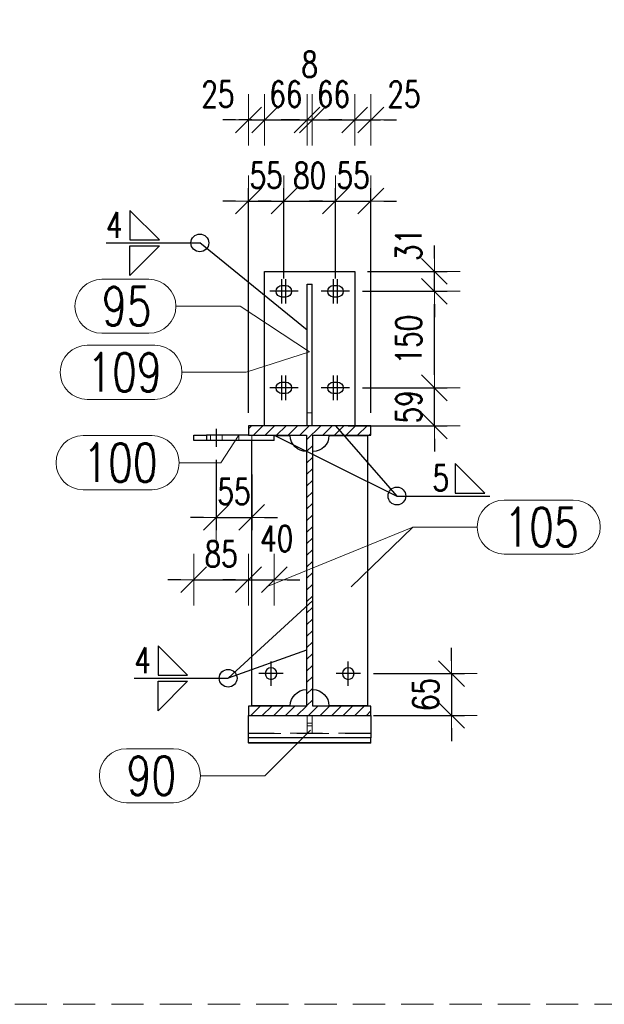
# Model space of a CAD drawing. Header units: millimetres. Extents: x 3528 to 4122, y 12044 to 12491.
# Tile 43 of 58: x 4018 to 4063, y 12172 to 12249. Entities that reach past the tile are written whole.
import ezdxf

# ---------------------------------------------------------------- set-up
doc = ezdxf.new("R2010")
doc.units = ezdxf.units.MM
doc.header["$LTSCALE"] = 10
doc.linetypes.add('HIDDEN', pattern=[0.375, 0.25, -0.125])
doc.linetypes.add('MITTE', pattern=[2, 1.25, -0.25, 0.25, -0.25])
doc.layers.get('Defpoints').update_dxf_attribs({"color": 1})
for name, color, linetype, lineweight in [('PS_DIM', 4, 'Continuous', 13), ('PS_Hatch', 3, 'Continuous', 9), ('PS_Hidden', 2, 'HIDDEN', 9), ('PS_Pos', 1, 'Continuous', 15), ('PS_SOLID', 7, 'Continuous', 30)]:
    doc.layers.add(name, color=color, linetype=linetype, lineweight=lineweight)
doc.layers.add('PS_MID', color=5, linetype='MITTE')
doc.layers.add('PS_WELD', color=1, linetype='Continuous')
doc.styles.add('simplex', font='simplex.shx', dxfattribs={"width": 0.75})
doc.dimstyles.new('1_20_PRZ', dxfattribs={"dimtxt": 2, "dimasz": 1, "dimexe": 2, "dimexo": 5, "dimgap": 1, "dimtad": 1, "dimdec": 0, "dimlfac": 20, "dimtxsty": 'simplex', "dimblk": 'dimznak', "dimcen": 2, "dimse1": 1, "dimse2": 1, "dimclrd": 256, "dimclrt": 4, "dimadec": 1, "dimazin": 0, "dimtfac": 1, "dimtdec": 0, "dimtix": 1, "dimtmove": 2, "dimatfit": 3, "dimldrblk": 'dim-grot', "dimfxl": 1, "dimarcsym": 0})
doc.dimstyles.new('1_20_SC', dxfattribs={"dimtxt": 2, "dimasz": 1, "dimexe": 1, "dimexo": 1, "dimgap": 1, "dimtad": 1, "dimdec": 0, "dimlfac": 20, "dimtxsty": 'simplex', "dimblk": 'dimznak', "dimcen": 2, "dimclrd": 256, "dimclre": 256, "dimclrt": 4, "dimadec": 1, "dimazin": 0, "dimtfac": 1, "dimtdec": 0, "dimtix": 1, "dimtmove": 2, "dimatfit": 3, "dimldrblk": 'dim-grot', "dimfxl": 1, "dimarcsym": 0})

# ---------------------------------------------------------------- blocks, each defined once
blk = doc.blocks.new('dimznak')
at = {"color": 0}
for points in [[(0, 2), (0, -2)], [(-2, 0), (2, 0)]]:
    blk.add_lwpolyline(points, dxfattribs=at)
at = {"color": 2}
blk.add_lwpolyline([(1, 1), (-1, -1)], dxfattribs=at)
blk = doc.blocks.new('*D178')
at = {"layer": 'Defpoints', "color": 0, "transparency": 16777216}
for p in [(4044.194, 12197.927), (4044.194, 12194.677), (4051.254, 12194.677)]:
    blk.add_point(p, dxfattribs=at)
at = {"layer": 'PS_DIM', "lineweight": -2, "transparency": 16777216}
for p, q in [((4051.254, 12198.927), (4051.254, 12199.927)), ((4045.194, 12197.927), (4052.254, 12197.927)), ((4051.254, 12197.927), (4051.254, 12194.677)), ((4045.194, 12194.677), (4052.254, 12194.677)), ((4051.254, 12193.677), (4051.254, 12192.677))]:
    blk.add_line(p, q, dxfattribs=at)
for p, rotation in [((4051.254, 12197.927), 270), ((4051.254, 12194.677), 90)]:
    blk.add_blockref('dimznak', p, dxfattribs=dict(at, rotation=rotation))
at = {"layer": 'PS_DIM', "color": 4, "transparency": 16777216, "insert": (4049.254, 12196.302), "char_height": 2, "attachment_point": 5, "rotation": 90, "style": 'simplex'}
blk.add_mtext('65', dxfattribs=at)
blk = doc.blocks.new('dim-grot')
blk.add_hatch(color=256).paths.add_polyline_path([(0, 0), (-2, 0.5), (-2, -0.5)])
blk.add_lwpolyline([(0, 0), (-2, 0.5), (-2, -0.5), (0, 0)])
blk = doc.blocks.new('*D179')
at = {"layer": 'Defpoints', "color": 0, "transparency": 16777216}
for p in [(4038.244, 12234.638), (4038.244, 12227.627), (4035.494, 12217.177)]:
    blk.add_point(p, dxfattribs=at)
at = {"layer": 'PS_DIM', "lineweight": -2, "transparency": 16777216}
for p, q in [((4035.494, 12218.177), (4035.494, 12235.638)), ((4038.244, 12228.627), (4038.244, 12235.638)), ((4034.494, 12234.638), (4033.494, 12234.638)), ((4035.494, 12234.638), (4038.244, 12234.638)), ((4039.244, 12234.638), (4040.244, 12234.638))]:
    blk.add_line(p, q, dxfattribs=at)
blk.add_blockref('dimznak', (4035.494, 12234.638), dxfattribs=at)
at = {"layer": 'PS_DIM', "lineweight": -2, "transparency": 16777216, "rotation": 180}
blk.add_blockref('dimznak', (4038.244, 12234.638), dxfattribs=at)
at = {"layer": 'PS_DIM', "color": 4, "transparency": 16777216, "insert": (4036.869, 12236.638), "char_height": 2, "attachment_point": 5, "style": 'simplex'}
blk.add_mtext('55', dxfattribs=at)
blk = doc.blocks.new('*D180')
at = {"layer": 'Defpoints', "color": 0, "transparency": 16777216}
for p in [(4042.244, 12234.638), (4038.244, 12227.627), (4042.244, 12227.627)]:
    blk.add_point(p, dxfattribs=at)
at = {"layer": 'PS_DIM', "lineweight": -2, "transparency": 16777216}
for p, q in [((4038.244, 12228.627), (4038.244, 12235.638)), ((4042.244, 12228.627), (4042.244, 12235.638)), ((4037.244, 12234.638), (4036.244, 12234.638)), ((4038.244, 12234.638), (4042.244, 12234.638)), ((4043.244, 12234.638), (4044.244, 12234.638))]:
    blk.add_line(p, q, dxfattribs=at)
blk.add_blockref('dimznak', (4038.244, 12234.638), dxfattribs=at)
at = {"layer": 'PS_DIM', "lineweight": -2, "transparency": 16777216, "rotation": 180}
blk.add_blockref('dimznak', (4042.244, 12234.638), dxfattribs=at)
at = {"layer": 'PS_DIM', "color": 4, "transparency": 16777216, "insert": (4040.244, 12236.638), "char_height": 2, "attachment_point": 5, "style": 'simplex'}
blk.add_mtext('80', dxfattribs=at)
blk = doc.blocks.new('*D181')
at = {"layer": 'Defpoints', "color": 0, "transparency": 16777216}
for p in [(4044.994, 12234.638), (4042.244, 12227.627), (4044.994, 12217.177)]:
    blk.add_point(p, dxfattribs=at)
at = {"layer": 'PS_DIM', "lineweight": -2, "transparency": 16777216}
for p, q in [((4042.244, 12228.627), (4042.244, 12235.638)), ((4044.994, 12218.177), (4044.994, 12235.638)), ((4041.244, 12234.638), (4040.244, 12234.638)), ((4042.244, 12234.638), (4044.994, 12234.638)), ((4045.994, 12234.638), (4046.994, 12234.638))]:
    blk.add_line(p, q, dxfattribs=at)
blk.add_blockref('dimznak', (4042.244, 12234.638), dxfattribs=at)
at = {"layer": 'PS_DIM', "lineweight": -2, "transparency": 16777216, "rotation": 180}
blk.add_blockref('dimznak', (4044.994, 12234.638), dxfattribs=at)
at = {"layer": 'PS_DIM', "color": 4, "transparency": 16777216, "insert": (4043.619, 12236.638), "char_height": 2, "attachment_point": 5, "style": 'simplex'}
blk.add_mtext('55', dxfattribs=at)
blk = doc.blocks.new('*D182')
at = {"layer": 'Defpoints', "color": 0, "transparency": 16777216}
for p in [(4036.744, 12240.947), (4035.494, 12217.177), (4036.744, 12217.177)]:
    blk.add_point(p, dxfattribs=at)
at = {"layer": 'PS_DIM', "lineweight": -2, "transparency": 16777216}
for p, q in [((4034.494, 12240.947), (4033.494, 12240.947)), ((4035.494, 12240.947), (4036.744, 12240.947)), ((4037.744, 12240.947), (4038.744, 12240.947))]:
    blk.add_line(p, q, dxfattribs=at)
blk.add_blockref('dimznak', (4035.494, 12240.947), dxfattribs=at)
at = {"layer": 'PS_DIM', "lineweight": -2, "transparency": 16777216, "rotation": 180}
blk.add_blockref('dimznak', (4036.744, 12240.947), dxfattribs=at)
at = {"layer": 'PS_DIM', "color": 4, "transparency": 16777216, "insert": (4033.115, 12242.947), "char_height": 2, "attachment_point": 5, "style": 'simplex'}
blk.add_mtext('25', dxfattribs=at)
blk = doc.blocks.new('*D183')
at = {"layer": 'Defpoints', "color": 0, "transparency": 16777216}
for p in [(4040.044, 12240.947), (4040.044, 12224.619), (4036.744, 12217.177)]:
    blk.add_point(p, dxfattribs=at)
at = {"layer": 'PS_DIM', "lineweight": -2, "transparency": 16777216}
for p, q in [((4035.744, 12240.947), (4034.744, 12240.947)), ((4036.744, 12240.947), (4040.044, 12240.947)), ((4041.044, 12240.947), (4042.044, 12240.947))]:
    blk.add_line(p, q, dxfattribs=at)
blk.add_blockref('dimznak', (4036.744, 12240.947), dxfattribs=at)
at = {"layer": 'PS_DIM', "lineweight": -2, "transparency": 16777216, "rotation": 180}
blk.add_blockref('dimznak', (4040.044, 12240.947), dxfattribs=at)
at = {"layer": 'PS_DIM', "color": 4, "transparency": 16777216, "insert": (4038.394, 12242.947), "char_height": 2, "attachment_point": 5, "style": 'simplex'}
blk.add_mtext('66', dxfattribs=at)
blk = doc.blocks.new('*D184')
at = {"layer": 'Defpoints', "color": 0, "transparency": 16777216}
for p in [(4040.444, 12240.947), (4040.044, 12224.619), (4040.444, 12224.619)]:
    blk.add_point(p, dxfattribs=at)
at = {"layer": 'PS_DIM', "lineweight": -2, "transparency": 16777216}
for p, q in [((4039.044, 12240.947), (4038.044, 12240.947)), ((4040.044, 12240.947), (4040.444, 12240.947)), ((4041.444, 12240.947), (4042.444, 12240.947))]:
    blk.add_line(p, q, dxfattribs=at)
blk.add_blockref('dimznak', (4040.044, 12240.947), dxfattribs=at)
at = {"layer": 'PS_DIM', "lineweight": -2, "transparency": 16777216, "rotation": 180}
blk.add_blockref('dimznak', (4040.444, 12240.947), dxfattribs=at)
at = {"layer": 'PS_DIM', "color": 4, "transparency": 16777216, "insert": (4040.244, 12245.266), "char_height": 2, "attachment_point": 5, "style": 'simplex'}
blk.add_mtext('8', dxfattribs=at)
blk = doc.blocks.new('*D185')
at = {"layer": 'Defpoints', "color": 0, "transparency": 16777216}
for p in [(4043.744, 12240.947), (4040.444, 12224.619), (4043.744, 12223.177)]:
    blk.add_point(p, dxfattribs=at)
at = {"layer": 'PS_DIM', "lineweight": -2, "transparency": 16777216}
for p, q in [((4039.444, 12240.947), (4038.444, 12240.947)), ((4040.444, 12240.947), (4043.744, 12240.947)), ((4044.744, 12240.947), (4045.744, 12240.947))]:
    blk.add_line(p, q, dxfattribs=at)
blk.add_blockref('dimznak', (4040.444, 12240.947), dxfattribs=at)
at = {"layer": 'PS_DIM', "lineweight": -2, "transparency": 16777216, "rotation": 180}
blk.add_blockref('dimznak', (4043.744, 12240.947), dxfattribs=at)
at = {"layer": 'PS_DIM', "color": 4, "transparency": 16777216, "insert": (4042.094, 12242.947), "char_height": 2, "attachment_point": 5, "style": 'simplex'}
blk.add_mtext('66', dxfattribs=at)
blk = doc.blocks.new('*D186')
at = {"layer": 'Defpoints', "color": 0, "transparency": 16777216}
for p in [(4044.994, 12240.947), (4043.744, 12223.177), (4044.994, 12217.177)]:
    blk.add_point(p, dxfattribs=at)
at = {"layer": 'PS_DIM', "lineweight": -2, "transparency": 16777216}
for p, q in [((4042.744, 12240.947), (4041.744, 12240.947)), ((4043.744, 12240.947), (4044.994, 12240.947)), ((4045.994, 12240.947), (4046.994, 12240.947))]:
    blk.add_line(p, q, dxfattribs=at)
blk.add_blockref('dimznak', (4043.744, 12240.947), dxfattribs=at)
at = {"layer": 'PS_DIM', "lineweight": -2, "transparency": 16777216, "rotation": 180}
blk.add_blockref('dimznak', (4044.994, 12240.947), dxfattribs=at)
at = {"layer": 'PS_DIM', "color": 4, "transparency": 16777216, "insert": (4047.566, 12242.947), "char_height": 2, "attachment_point": 5, "style": 'simplex'}
blk.add_mtext('25', dxfattribs=at)
blk = doc.blocks.new('*D187')
at = {"layer": 'Defpoints', "color": 0, "transparency": 16777216}
for p in [(4043.344, 12220.127), (4049.931, 12220.127), (4042.238, 12217.177)]:
    blk.add_point(p, dxfattribs=at)
at = {"layer": 'PS_DIM', "lineweight": -2, "transparency": 16777216}
for p, q in [((4049.931, 12221.127), (4049.931, 12222.127)), ((4044.344, 12220.127), (4050.931, 12220.127)), ((4049.931, 12217.177), (4049.931, 12220.127)), ((4043.238, 12217.177), (4050.931, 12217.177)), ((4049.931, 12216.177), (4049.931, 12215.177))]:
    blk.add_line(p, q, dxfattribs=at)
for p, rotation in [((4049.931, 12220.127), 270), ((4049.931, 12217.177), 90)]:
    blk.add_blockref('dimznak', p, dxfattribs=dict(at, rotation=rotation))
at = {"layer": 'PS_DIM', "color": 4, "transparency": 16777216, "insert": (4047.931, 12218.652), "char_height": 2, "attachment_point": 5, "rotation": 90, "style": 'simplex'}
blk.add_mtext('59', dxfattribs=at)
blk = doc.blocks.new('*D188')
at = {"layer": 'Defpoints', "color": 0, "transparency": 16777216}
for p in [(4043.344, 12227.627), (4049.931, 12227.627), (4043.344, 12220.127)]:
    blk.add_point(p, dxfattribs=at)
at = {"layer": 'PS_DIM', "lineweight": -2, "transparency": 16777216}
for p, q in [((4044.344, 12227.627), (4050.931, 12227.627)), ((4049.931, 12221.127), (4049.931, 12226.627)), ((4044.344, 12220.127), (4050.931, 12220.127))]:
    blk.add_line(p, q, dxfattribs=at)
for p, rotation in [((4049.931, 12227.627), 90), ((4049.931, 12220.127), 270)]:
    blk.add_blockref('dimznak', p, dxfattribs=dict(at, rotation=rotation))
at = {"layer": 'PS_DIM', "color": 4, "transparency": 16777216, "insert": (4047.931, 12223.877), "char_height": 2, "attachment_point": 5, "rotation": 90, "style": 'simplex'}
blk.add_mtext('150', dxfattribs=at)
blk = doc.blocks.new('*D189')
at = {"layer": 'Defpoints', "color": 0, "transparency": 16777216}
for p in [(4043.744, 12229.177), (4049.931, 12229.177), (4043.344, 12227.627)]:
    blk.add_point(p, dxfattribs=at)
at = {"layer": 'PS_DIM', "lineweight": -2, "transparency": 16777216}
for p, q in [((4049.931, 12230.177), (4049.931, 12231.177)), ((4044.744, 12229.177), (4050.931, 12229.177)), ((4049.931, 12227.627), (4049.931, 12229.177)), ((4044.344, 12227.627), (4050.931, 12227.627)), ((4049.931, 12226.627), (4049.931, 12225.627))]:
    blk.add_line(p, q, dxfattribs=at)
for p, rotation in [((4049.931, 12229.177), 270), ((4049.931, 12227.627), 90)]:
    blk.add_blockref('dimznak', p, dxfattribs=dict(at, rotation=rotation))
at = {"layer": 'PS_DIM', "color": 4, "transparency": 16777216, "insert": (4047.931, 12231.27), "char_height": 2, "attachment_point": 5, "rotation": 90, "style": 'simplex'}
blk.add_mtext('31', dxfattribs=at)
blk = doc.blocks.new('*D203')
at = {"layer": 'Defpoints', "color": 0, "transparency": 16777216}
for p in [(4032.994, 12215.547), (4035.744, 12214.392), (4035.744, 12210.061)]:
    blk.add_point(p, dxfattribs=at)
at = {"layer": 'PS_DIM', "lineweight": -2, "transparency": 16777216}
for p, q in [((4032.994, 12214.547), (4032.994, 12209.061)), ((4035.744, 12213.392), (4035.744, 12209.061)), ((4031.994, 12210.061), (4030.994, 12210.061)), ((4032.994, 12210.061), (4035.744, 12210.061)), ((4036.744, 12210.061), (4037.744, 12210.061))]:
    blk.add_line(p, q, dxfattribs=at)
blk.add_blockref('dimznak', (4032.994, 12210.061), dxfattribs=at)
at = {"layer": 'PS_DIM', "lineweight": -2, "transparency": 16777216, "rotation": 180}
blk.add_blockref('dimznak', (4035.744, 12210.061), dxfattribs=at)
at = {"layer": 'PS_DIM', "color": 4, "transparency": 16777216, "insert": (4034.369, 12212.061), "char_height": 2, "attachment_point": 5, "style": 'simplex'}
blk.add_mtext('55', dxfattribs=at)
blk = doc.blocks.new('*D204')
at = {"layer": 'Defpoints', "color": 0, "transparency": 16777216}
for p in [(4035.494, 12216.447), (4031.244, 12216.047), (4035.494, 12205.22)]:
    blk.add_point(p, dxfattribs=at)
at = {"layer": 'PS_DIM', "lineweight": -2, "transparency": 16777216}
for p, q in [((4030.244, 12205.22), (4029.244, 12205.22)), ((4031.244, 12205.22), (4035.494, 12205.22)), ((4036.494, 12205.22), (4037.494, 12205.22))]:
    blk.add_line(p, q, dxfattribs=at)
blk.add_blockref('dimznak', (4031.244, 12205.22), dxfattribs=at)
at = {"layer": 'PS_DIM', "lineweight": -2, "transparency": 16777216, "rotation": 180}
blk.add_blockref('dimznak', (4035.494, 12205.22), dxfattribs=at)
at = {"layer": 'PS_DIM', "color": 4, "transparency": 16777216, "insert": (4033.369, 12207.22), "char_height": 2, "attachment_point": 5, "style": 'simplex'}
blk.add_mtext('85', dxfattribs=at)
blk = doc.blocks.new('*D205')
at = {"layer": 'Defpoints', "color": 0, "transparency": 16777216}
for p in [(4035.494, 12216.447), (4037.494, 12216.047), (4037.494, 12205.22)]:
    blk.add_point(p, dxfattribs=at)
at = {"layer": 'PS_DIM', "lineweight": -2, "transparency": 16777216}
for p, q in [((4034.494, 12205.22), (4033.494, 12205.22)), ((4035.494, 12205.22), (4037.494, 12205.22)), ((4038.494, 12205.22), (4039.494, 12205.22))]:
    blk.add_line(p, q, dxfattribs=at)
blk.add_blockref('dimznak', (4035.494, 12205.22), dxfattribs=at)
at = {"layer": 'PS_DIM', "lineweight": -2, "transparency": 16777216, "rotation": 180}
blk.add_blockref('dimznak', (4037.494, 12205.22), dxfattribs=at)
at = {"layer": 'PS_DIM', "color": 4, "transparency": 16777216, "insert": (4037.685, 12208.418), "char_height": 2, "attachment_point": 5, "style": 'simplex'}
blk.add_mtext('40', dxfattribs=at)
blk = doc.blocks.new('*X505')
at = {"color": 2}
for p, q in [((4028.575, 12231.616), (4026.275, 12233.916)), ((4026.275, 12233.916), (4026.275, 12231.616)), ((4026.275, 12231.616), (4028.575, 12231.616)), ((4026.275, 12231.156), (4028.575, 12231.156)), ((4028.575, 12231.156), (4026.275, 12228.856)), ((4026.275, 12228.856), (4026.275, 12231.156))]:
    blk.add_line(p, q, dxfattribs=at)
at = {"color": 9}
for p in [(4024.436, 12231.386), (4040.044, 12224.619)]:
    blk.add_line(p, (4031.717, 12231.386), dxfattribs=at)
blk.add_circle((4031.717, 12231.386), 0.69, dxfattribs=at)
at = {"color": 3, "style": 'simplex', "width": 0.75}
blk.add_text('4', height=2, dxfattribs=at).set_placement((4024.436, 12231.786))
blk = doc.blocks.new('*X507')
at = {"color": 9}
for p, q in [((4042.238, 12217.177), (4047.017, 12211.723)), ((4047.017, 12211.723), (4054.227, 12211.723))]:
    blk.add_line(p, q, dxfattribs=at)
at = {"color": 3}
for p, q in [((4053.832, 12211.953), (4051.532, 12214.253)), ((4051.532, 12214.253), (4051.532, 12211.953)), ((4051.532, 12211.953), (4053.832, 12211.953))]:
    blk.add_line(p, q, dxfattribs=at)
at = {"color": 9}
blk.add_circle((4047.017, 12211.723), 0.69, dxfattribs=at)
at = {"color": 2, "style": 'simplex', "width": 0.75}
blk.add_text('5', height=2, dxfattribs=at).set_placement((4049.777, 12212.123))
blk = doc.blocks.new('*X508')
at = {"color": 2}
for p, q in [((4030.772, 12197.795), (4028.472, 12200.095)), ((4028.472, 12200.095), (4028.472, 12197.795)), ((4028.472, 12197.795), (4030.772, 12197.795)), ((4028.472, 12197.335), (4030.772, 12197.335)), ((4030.772, 12197.335), (4028.472, 12195.035)), ((4028.472, 12195.035), (4028.472, 12197.335))]:
    blk.add_line(p, q, dxfattribs=at)
at = {"color": 9}
for p in [(4039.994, 12199.734), (4026.633, 12197.565)]:
    blk.add_line(p, (4033.915, 12197.565), dxfattribs=at)
blk.add_circle((4033.915, 12197.565), 0.69, dxfattribs=at)
at = {"color": 3, "style": 'simplex', "width": 0.75}
blk.add_text('4', height=2, dxfattribs=at).set_placement((4026.633, 12197.965))
blk = doc.blocks.new('*X509')
at = {"color": 9}
for p in [(4040.494, 12203.595), (4026.633, 12197.565)]:
    blk.add_line(p, (4033.915, 12197.565), dxfattribs=at)
at = {"color": 2}
for p, q in [((4030.772, 12197.795), (4028.472, 12200.095)), ((4028.472, 12200.095), (4028.472, 12197.795)), ((4028.472, 12197.795), (4030.772, 12197.795)), ((4028.472, 12197.335), (4030.772, 12197.335)), ((4030.772, 12197.335), (4028.472, 12195.035)), ((4028.472, 12195.035), (4028.472, 12197.335))]:
    blk.add_line(p, q, dxfattribs=at)
at = {"color": 9}
blk.add_circle((4033.915, 12197.565), 0.69, dxfattribs=at)
at = {"color": 3, "style": 'simplex', "width": 0.75}
blk.add_text('4', height=2, dxfattribs=at).set_placement((4026.633, 12197.965))
blk = doc.blocks.new('*X512')
at = {"color": 1}
for p, q in [((4022.978, 12223.434), (4028.228, 12223.434)), ((4040.225, 12222.929), (4035.328, 12221.334)), ((4030.328, 12221.334), (4035.328, 12221.334)), ((4022.978, 12219.234), (4028.228, 12219.234))]:
    blk.add_line(p, q, dxfattribs=at)
for centre, start, end in [((4022.978, 12221.334), 90, 270), ((4028.228, 12221.334), 270, 90)]:
    blk.add_arc(centre, 2.1, start, end, dxfattribs=at)
at = {"color": 2, "style": 'simplex', "width": 0.75}
blk.add_text('109', height=3, dxfattribs=at).set_placement((4022.978, 12219.834))
blk = doc.blocks.new('*X513')
at = {"color": 1}
for p, q in [((4024.118, 12228.564), (4027.76, 12228.564)), ((4029.86, 12226.464), (4034.86, 12226.464)), ((4040.225, 12222.929), (4034.86, 12226.464)), ((4024.118, 12224.364), (4027.76, 12224.364))]:
    blk.add_line(p, q, dxfattribs=at)
for centre, start, end in [((4024.118, 12226.464), 90, 270), ((4027.76, 12226.464), 270, 90)]:
    blk.add_arc(centre, 2.1, start, end, dxfattribs=at)
at = {"color": 2, "style": 'simplex', "width": 0.75}
blk.add_text('95', height=3, dxfattribs=at).set_placement((4024.118, 12224.964))
blk = doc.blocks.new('*X514')
at = {"color": 1}
for p, q in [((4055.348, 12211.412), (4060.705, 12211.412)), ((4043.464, 12204.663), (4048.248, 12209.312)), ((4048.248, 12209.312), (4053.248, 12209.312)), ((4055.348, 12207.212), (4060.705, 12207.212))]:
    blk.add_line(p, q, dxfattribs=at)
for centre, start, end in [((4055.348, 12209.312), 90, 270), ((4060.705, 12209.312), 270, 90)]:
    blk.add_arc(centre, 2.1, start, end, dxfattribs=at)
at = {"color": 2, "style": 'simplex', "width": 0.75}
blk.add_text('105', height=3, dxfattribs=at).set_placement((4055.348, 12207.812))
blk = doc.blocks.new('*X515')
at = {"color": 1}
for p, q in [((4055.348, 12211.412), (4060.705, 12211.412)), ((4036.904, 12204.663), (4048.248, 12209.312)), ((4048.248, 12209.312), (4053.248, 12209.312)), ((4055.348, 12207.212), (4060.705, 12207.212))]:
    blk.add_line(p, q, dxfattribs=at)
for centre, start, end in [((4055.348, 12209.312), 90, 270), ((4060.705, 12209.312), 270, 90)]:
    blk.add_arc(centre, 2.1, start, end, dxfattribs=at)
at = {"color": 2, "style": 'simplex', "width": 0.75}
blk.add_text('105', height=3, dxfattribs=at).set_placement((4055.348, 12207.812))
blk = doc.blocks.new('*X518')
at = {"color": 1}
for p, q in [((4022.657, 12216.414), (4028.014, 12216.414)), ((4034.744, 12216.447), (4033.355, 12214.314)), ((4030.114, 12214.314), (4033.355, 12214.314)), ((4022.657, 12212.214), (4028.014, 12212.214))]:
    blk.add_line(p, q, dxfattribs=at)
for centre, start, end in [((4022.657, 12214.314), 90, 270), ((4028.014, 12214.314), 270, 90)]:
    blk.add_arc(centre, 2.1, start, end, dxfattribs=at)
at = {"color": 2, "style": 'simplex', "width": 0.75}
blk.add_text('100', height=3, dxfattribs=at).set_placement((4022.657, 12212.814))
blk = doc.blocks.new('*X519')
at = {"color": 9}
for p, q in [((4037.494, 12216.447), (4047.017, 12211.723)), ((4047.017, 12211.723), (4054.227, 12211.723))]:
    blk.add_line(p, q, dxfattribs=at)
at = {"color": 3}
for p, q in [((4053.832, 12211.953), (4051.532, 12214.253)), ((4051.532, 12214.253), (4051.532, 12211.953)), ((4051.532, 12211.953), (4053.832, 12211.953))]:
    blk.add_line(p, q, dxfattribs=at)
at = {"color": 9}
blk.add_circle((4047.017, 12211.723), 0.69, dxfattribs=at)
at = {"color": 2, "style": 'simplex', "width": 0.75}
blk.add_text('5', height=2, dxfattribs=at).set_placement((4049.777, 12212.123))
blk = doc.blocks.new('*X520')
at = {"color": 1}
for p, q in [((4040.303, 12193.525), (4036.768, 12189.99)), ((4026.025, 12192.09), (4029.668, 12192.09)), ((4031.768, 12189.99), (4036.768, 12189.99)), ((4026.025, 12187.89), (4029.668, 12187.89))]:
    blk.add_line(p, q, dxfattribs=at)
for centre, start, end in [((4026.025, 12189.99), 90, 270), ((4029.668, 12189.99), 270, 90)]:
    blk.add_arc(centre, 2.1, start, end, dxfattribs=at)
at = {"color": 2, "style": 'simplex', "width": 0.75}
blk.add_text('90', height=3, dxfattribs=at).set_placement((4026.025, 12188.49))

msp = doc.modelspace()

# ---------------------------------------------------------------- hatches: boundary and pattern name
at = {"layer": 'PS_Hatch'}
h = msp.add_hatch(dxfattribs=at)
h.set_pattern_fill('ANSI31', color=256, scale=0.2, style=0)
h.set_pattern_definition([(45, (-157.9356, 33.7899), (-0.449012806, 0.449012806), [])])
h.paths.add_polyline_path([(4035.494, 12194.677), (4044.994, 12194.677), (4044.994, 12195.407), (4040.479, 12195.407), (4040.479, 12216.447), (4044.994, 12216.447), (4044.994, 12217.177), (4035.494, 12217.177), (4035.494, 12216.447), (4040.009, 12216.447), (4040.009, 12195.407), (4035.494, 12195.407)])

# ---------------------------------------------------------------- linework, layer by layer
at = {"layer": 'PS_Hidden', "color": 2, "linetype": 'HIDDEN', "extrusion": (1, 0, 2.22045e-16)}
for p, q in [((4040.444, 12218.177), (4040.044, 12218.177)), ((4032.544, 12216.047), (4032.544, 12216.447)), ((4033.444, 12216.047), (4033.444, 12216.447)), ((4034.744, 12216.047), (4034.744, 12216.447)), ((4035.744, 12216.427), (4037.494, 12216.427)), ((4035.744, 12216.047), (4035.744, 12216.427)), ((4040.044, 12193.302), (4040.044, 12194.677)), ((4040.444, 12193.302), (4040.444, 12194.677)), ((4040.444, 12194.083), (4040.044, 12194.083)), ((4044.994, 12193.301), (4035.494, 12193.301)), ((4035.494, 12193.283), (4044.994, 12193.283)), ((4040.044, 12193.871), (4040.444, 12193.871)), ((4040.444, 12193.302), (4040.044, 12193.302)), ((4040.044, 12193.302), (4040.044, 12193.283)), ((4040.444, 12193.283), (4040.044, 12193.283)), ((4040.444, 12193.283), (4040.444, 12193.302))]:
    msp.add_line(p, q, dxfattribs=at)
at = {"layer": 'PS_Hidden', "color": 2, "linetype": 'HIDDEN'}
msp.add_lwpolyline([(4108.293, 12265.783), (3972.352, 12265.783), (3972.352, 12172.23), (4108.293, 12172.23)], close=True, dxfattribs=at)
at = {"layer": 'PS_MID', "color": 5, "linetype": 'MITTE', "extrusion": (1, 0, 2.22045e-16)}
for p, q in [((4038.094, 12226.677), (4038.094, 12228.577)), ((4038.394, 12226.677), (4038.394, 12228.577)), ((4042.094, 12226.677), (4042.094, 12228.577)), ((4042.394, 12226.677), (4042.394, 12228.577)), ((4039.344, 12227.627), (4037.144, 12227.627)), ((4043.344, 12227.627), (4041.144, 12227.627)), ((4038.094, 12219.177), (4038.094, 12221.077)), ((4038.394, 12219.177), (4038.394, 12221.077)), ((4042.094, 12219.177), (4042.094, 12221.077)), ((4042.394, 12219.177), (4042.394, 12221.077)), ((4039.344, 12220.127), (4037.144, 12220.127)), ((4043.344, 12220.127), (4041.144, 12220.127)), ((4032.994, 12216.947), (4032.994, 12215.547)), ((4037.244, 12196.977), (4037.244, 12198.877)), ((4043.244, 12196.977), (4043.244, 12198.877)), ((4038.194, 12197.927), (4036.294, 12197.927)), ((4044.194, 12197.927), (4042.294, 12197.927))]:
    msp.add_line(p, q, dxfattribs=at)
at = {"layer": 'PS_SOLID', "color": 7, "linetype": 'Continuous', "extrusion": (1, 0, 2.22045e-16)}
for p, q in [((4036.744, 12229.177), (4043.744, 12229.177)), ((4036.744, 12217.177), (4036.744, 12229.177)), ((4043.744, 12229.177), (4043.744, 12217.177)), ((4038.094, 12228.077), (4038.394, 12228.077)), ((4040.044, 12217.177), (4040.044, 12228.177)), ((4040.044, 12228.177), (4040.444, 12228.177)), ((4040.444, 12217.177), (4040.444, 12228.177)), ((4042.094, 12228.077), (4042.394, 12228.077)), ((4038.394, 12227.177), (4038.094, 12227.177)), ((4042.394, 12227.177), (4042.094, 12227.177)), ((4038.094, 12220.577), (4038.394, 12220.577)), ((4042.094, 12220.577), (4042.394, 12220.577)), ((4038.394, 12219.677), (4038.094, 12219.677)), ((4042.394, 12219.677), (4042.094, 12219.677)), ((4044.994, 12217.177), (4035.494, 12217.177)), ((4035.494, 12217.177), (4035.494, 12216.447)), ((4044.994, 12216.447), (4044.994, 12217.177)), ((4031.244, 12216.047), (4031.244, 12216.447)), ((4031.244, 12216.447), (4032.244, 12216.447)), ((4032.244, 12216.447), (4032.244, 12216.047)), ((4035.494, 12216.447), (4032.244, 12216.447)), ((4035.494, 12216.447), (4040.009, 12216.447)), ((4037.494, 12216.047), (4037.494, 12216.447)), ((4037.494, 12216.427), (4038.744, 12216.427)), ((4040.009, 12216.447), (4040.009, 12195.407)), ((4040.479, 12216.447), (4044.994, 12216.447)), ((4040.479, 12195.407), (4040.479, 12216.447)), ((4041.744, 12216.427), (4044.744, 12216.427)), ((4044.744, 12216.427), (4044.744, 12195.427)), ((4032.244, 12216.047), (4031.244, 12216.047)), ((4037.494, 12216.047), (4032.244, 12216.047)), ((4035.744, 12195.427), (4035.744, 12216.047)), ((4039.994, 12215.177), (4039.994, 12196.677)), ((4040.494, 12196.677), (4040.494, 12215.177)), ((4035.494, 12195.407), (4035.494, 12194.677)), ((4040.009, 12195.407), (4035.494, 12195.407)), ((4038.744, 12195.427), (4035.744, 12195.427)), ((4044.994, 12195.407), (4040.479, 12195.407)), ((4044.744, 12195.427), (4041.744, 12195.427)), ((4044.994, 12194.677), (4044.994, 12195.407)), ((4035.494, 12194.677), (4044.994, 12194.677)), ((4035.494, 12192.927), (4035.494, 12194.677)), ((4044.994, 12194.677), (4044.994, 12192.927)), ((4044.994, 12192.927), (4035.494, 12192.927)), ((4035.494, 12192.553), (4035.494, 12192.927)), ((4044.994, 12192.553), (4035.494, 12192.553)), ((4035.494, 12192.553), (4035.494, 12192.531)), ((4044.994, 12192.531), (4035.494, 12192.531)), ((4044.994, 12192.553), (4044.994, 12192.927)), ((4044.994, 12192.531), (4044.994, 12192.553))]:
    msp.add_line(p, q, dxfattribs=at)
at = {"layer": 'PS_SOLID', "color": 7, "linetype": 'Continuous', "extrusion": (2.22045e-16, -1.83697e-16, -1)}
for centre in [(-4037.244, 12197.927), (-4043.244, 12197.927)]:
    msp.add_circle(centre, 0.45, dxfattribs=at)
for centre, radius, start, end in [((-4038.094, 12227.627), 0.45, 270, 90), ((-4038.394, 12227.627), 0.45, 90, 270), ((-4042.094, 12227.627), 0.45, 270, 90), ((-4042.394, 12227.627), 0.45, 90, 270), ((-4038.094, 12220.127), 0.45, 270, 90), ((-4038.394, 12220.127), 0.45, 90, 270), ((-4042.094, 12220.127), 0.45, 270, 90), ((-4042.394, 12220.127), 0.45, 90, 270), ((-4039.994, 12216.427), 1.25, 270, 0), ((-4040.494, 12216.427), 1.25, 180, 270), ((-4039.994, 12195.427), 1.25, 0, 90), ((-4040.494, 12195.427), 1.25, 90, 180)]:
    msp.add_arc(centre, radius, start, end, dxfattribs=at)

# ---------------------------------------------------------------- block references
at = {"layer": 'PS_Pos'}
for name in ['*X513', '*X512', '*X518', '*X515', '*X514', '*X520']:
    msp.add_blockref(name, (0, 0), dxfattribs=at)
at = {"layer": 'PS_WELD'}
for name in ['*X505', '*X507', '*X519', '*X509', '*X508']:
    msp.add_blockref(name, (0, 0), dxfattribs=at)

# ---------------------------------------------------------------- dimensions: what is measured, and where the dimension line sits
at = {"layer": 'PS_DIM'}
for base, p1, p2, picture, middle in [((4040.444, 12240.947), (4040.044, 12224.619), (4040.444, 12224.619), '*D184', (4040.244, 12245.266)), ((4036.744, 12240.947), (4035.494, 12217.177), (4036.744, 12217.177), '*D182', (4033.115, 12242.947)), ((4044.994, 12240.947), (4043.744, 12223.177), (4044.994, 12217.177), '*D186', (4047.566, 12242.947)), ((4037.494, 12205.22), (4035.494, 12216.447), (4037.494, 12216.047), '*D205', (4037.685, 12208.418))]:
    dim = msp.add_linear_dim(base=base, p1=p1, p2=p2, dimstyle='1_20_PRZ', dxfattribs=at)
    dim.commit()
    dim.dimension.update_dxf_attribs({"geometry": picture, "text_midpoint": middle, "dimtype": 128})
for base, p1, p2, dimstyle, picture, middle in [((4040.044, 12240.947), (4036.744, 12217.177), (4040.044, 12224.619), '1_20_PRZ', '*D183', (4038.394, 12242.947)), ((4043.744, 12240.947), (4040.444, 12224.619), (4043.744, 12223.177), '1_20_PRZ', '*D185', (4042.094, 12242.947)), ((4038.244, 12234.638), (4035.494, 12217.177), (4038.244, 12227.627), '1_20_SC', '*D179', (4036.869, 12236.638)), ((4042.244, 12234.638), (4038.244, 12227.627), (4042.244, 12227.627), '1_20_SC', '*D180', (4040.244, 12236.638)), ((4044.994, 12234.638), (4042.244, 12227.627), (4044.994, 12217.177), '1_20_SC', '*D181', (4043.619, 12236.638)), ((4035.494, 12205.22), (4031.244, 12216.047), (4035.494, 12216.447), '1_20_PRZ', '*D204', (4033.369, 12207.22)), ((4035.744, 12210.061), (4032.994, 12215.547), (4035.744, 12214.392), '1_20_SC', '*D203', (4034.369, 12212.061))]:
    dim = msp.add_linear_dim(base=base, p1=p1, p2=p2, dimstyle=dimstyle, dxfattribs=at)
    dim.commit()
    dim.dimension.update_dxf_attribs({"geometry": picture, "text_midpoint": middle})
dim = msp.add_linear_dim(base=(4049.931, 12229.177), p1=(4043.344, 12227.627), p2=(4043.744, 12229.177), angle=90, dimstyle='1_20_SC', dxfattribs=at)
dim.commit()
dim.dimension.update_dxf_attribs({"geometry": '*D189', "text_midpoint": (4047.931, 12231.27), "dimtype": 128})
for base, p1, p2, picture, middle in [((4049.931, 12227.627), (4043.344, 12220.127), (4043.344, 12227.627), '*D188', (4047.931, 12223.877)), ((4049.931, 12220.127), (4042.238, 12217.177), (4043.344, 12220.127), '*D187', (4047.931, 12218.652)), ((4051.254, 12194.677), (4044.194, 12197.927), (4044.194, 12194.677), '*D178', (4049.254, 12196.302))]:
    dim = msp.add_linear_dim(base=base, p1=p1, p2=p2, angle=90, dimstyle='1_20_SC', dxfattribs=at)
    dim.commit()
    dim.dimension.update_dxf_attribs({"geometry": picture, "text_midpoint": middle})

doc.saveas('drawing.dxf')
